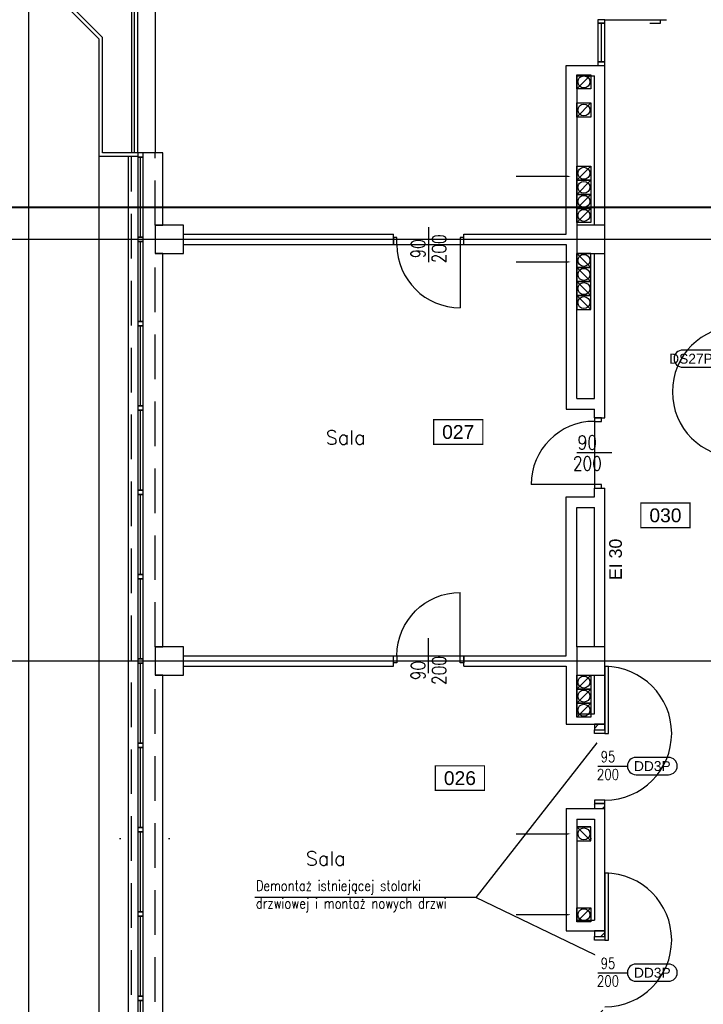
# Model space of a CAD drawing. Header units: centimetres. Extents: x -228435 to 111511, y -89367 to 428125.
# Tile 28 of 216: x -73269 to -63540, y 30115 to 44125. Entities that reach past the tile are written whole.
import ezdxf
from ezdxf.enums import TextEntityAlignment as Align
from ezdxf.xclip import XClip

# ---------------------------------------------------------------- set-up
doc = ezdxf.new("R2010")
doc.units = ezdxf.units.CM
doc.header["$LTSCALE"] = 50
doc.header["$XCLIPFRAME"] = 0
for name, pattern in [('DASHDOT', [25.4, 12.7, -6.35, 0, -6.35]), ('DASHDOT2', [12.7, 6.35, -3.175, 0, -3.175]), ('HIDDEN', [9.525, 6.35, -3.175])]:
    doc.linetypes.add(name, pattern=pattern)
doc.layers.get('0').update_dxf_attribs({"color": 8})
for name, color, linetype in [('ARCH_INFO_AREA_ETYKIETY_200', 8, 'Continuous'), ('ARCH_INFO_ETYK_DRZWI', 8, 'Continuous'), ('ARCH_INFO_ETYK_DRZWI_IST', 8, 'Continuous'), ('ARCH_INFO_ODPORNOŚĆ OGNIOWA', 8, 'Continuous'), ('ARCH_INFO_OPISY', 8, 'Continuous'), ('ARCH_INFO_OPISY_IST', 8, 'Continuous'), ('ARCH_INFO_OSIE_IST', 8, 'DASHDOT2'), ('ARCH_MUROWANE', 8, 'Continuous'), ('ARCH_MUROWANE_IST', 8, 'Continuous'), ('ARCH_NIEWIDOK_IST', 8, 'HIDDEN'), ('ARCH_OCIEPLENIE_IST', 8, 'Continuous'), ('ARCH_OTWORY_WENTYLACJA_IST', 8, 'Continuous'), ('ARCH_PRZEKROJOWE_IST', 8, 'Continuous'), ('ARCH_WIDOK_IST', 8, 'Continuous'), ('ARCH_ŚLUSARKA_DRZWI', 8, 'Continuous'), ('ARCH_ŚLUSARKA_DRZWI_IST', 8, 'Continuous'), ('ARCH_ŚLUSARKA_OKNA_IST', 8, 'Continuous'), ('ARCH_ŻELBET_IST', 8, 'Continuous'), ('Osie rzutów$0$ARCH_INFO_OSIE_OPISY_IST', 8, 'Continuous'), ('RYSUNKOWE_XREF', 8, 'Continuous')]:
    doc.layers.add(name, color=color, linetype=linetype)
doc.layers.add('ARCH_LINIE PRZEKROJOWE', color=8, linetype='Continuous', lineweight=25)
doc.styles.add('Arial', font='ARIAL.TTF')
doc.styles.add('Romans', font='Romans.shx')
doc.styles.add('ROMANS-50-CM', font='romans.shx', dxfattribs={"width": 0.8, "height": 10})
doc.dimstyles.new('ISO-25', dxfattribs={"dimtxt": 2.5, "dimasz": 2.5, "dimexe": 1.25, "dimexo": 0.625, "dimtad": 1, "dimtxsty": 'Standard', "dimcen": 2.5, "dimadec": 0, "dimazin": 0, "dimtfac": 1, "dimtmove": 0, "dimatfit": 3, "dimfxl": 0, "dimarcsym": 0})
pattern_1 = [(45, (-121140, -45000), (-89.80256, 89.80256), [])]

# ---------------------------------------------------------------- blocks, each defined once
blk = doc.blocks.new('A$C57A9303D')
blk.add_lwpolyline([(300, 0, 3, 3, 0), (0, 0, 30, 30, 0), (0, 150, 30, 30, 0)], format="xyseb")
at = {"linetype": 'DASHDOT', "ltscale": 5, "const_width": 3}
blk.add_lwpolyline([(300, 0), (1000, 0)], dxfattribs=at)
blk = doc.blocks.new('Linie przekrojowe')
at = {"layer": 'ARCH_LINIE PRZEKROJOWE', "linetype": 'DASHDOT', "ltscale": 5, "const_width": 3, "flags": 128}
blk.add_lwpolyline([(4872.3, 8645.5), (13243.8, 8645.5)], dxfattribs=at)
at = {"layer": 'ARCH_LINIE PRZEKROJOWE', "linetype": 'DASHDOT', "ltscale": 5}
blk.add_blockref('A$C57A9303D', (3872.3, 8645.5), dxfattribs=at)
blk = doc.blocks.new('T-drzwi_prawe-200')
at = {"layer": 'ARCH_INFO_ETYK_DRZWI'}
blk.add_line((0, 0), (60, 0), dxfattribs=at)
blk.add_lwpolyline([(143.7, 17.5), (77.5, 17.5, 1), (77.5, -17.5), (143.7, -17.5, 1)], format="xyb", close=True, dxfattribs=at)
at = {"layer": 'ARCH_INFO_ETYK_DRZWI', "color": 1, "style": 'Arial'}
blk.add_attdef('ADS_DRZWI:ODPORNOŚĆ_OGNIOWA', text='', height=20, rotation=90, dxfattribs=at).set_placement((-25.5, 0.1), align=Align.BOTTOM_CENTER)
at = {"layer": 'ARCH_INFO_ETYK_DRZWI', "style": 'Romans', "width": 0.8}
for tag, p in [('ADS_DRZWI:SZEROKOŚĆ', (20.5, 8)), ('ADS_DRZWI:WYSOKOŚĆ', (20.5, -28))]:
    blk.add_attdef(tag, text='', height=22, dxfattribs=at).set_placement(p, align=Align.CENTER)
at = {"layer": 'ARCH_INFO_ETYK_DRZWI', "style": 'Arial'}
blk.add_attdef('ADS_DRZWI:SYMBOL', text='', height=20, dxfattribs=at).set_placement((110.7, 0), align=Align.MIDDLE)
blk = doc.blocks.new('T-drzwi_lewe-200')
at = {"layer": 'ARCH_INFO_ETYK_DRZWI'}
blk.add_line((0, 0), (-60, 0), dxfattribs=at)
blk.add_lwpolyline([(-77.5, 17.5), (-143.7, 17.5, 1), (-143.7, -17.5), (-77.5, -17.5, 1)], format="xyb", close=True, dxfattribs=at)
at = {"layer": 'ARCH_INFO_ETYK_DRZWI', "style": 'Arial'}
blk.add_attdef('ADS_DRZWI:ODPORNOŚĆ_OGNIOWA', text='', height=20, rotation=90, dxfattribs=at).set_placement((56.4, 0.1), align=Align.BOTTOM_CENTER)
at = {"layer": 'ARCH_INFO_ETYK_DRZWI', "style": 'Romans', "width": 0.8}
for tag, p in [('ADS_DRZWI:SZEROKOŚĆ', (-23, 7.9)), ('ADS_DRZWI:WYSOKOŚĆ', (-23, -29))]:
    blk.add_attdef(tag, text='', height=22, dxfattribs=at).set_placement(p, align=Align.CENTER)
at = {"layer": 'ARCH_INFO_ETYK_DRZWI', "style": 'Arial'}
blk.add_attdef('ADS_DRZWI:SYMBOL', text='', height=20, dxfattribs=at).set_placement((-110.6, 0), align=Align.MIDDLE)
blk = doc.blocks.new('DRZWI90')
blk.add_line((-45, 0), (-45, 90))
at = {"lineweight": -3}
for p, q in [((0, -25), (0, 25)), ((45, 0), (-45, 0))]:
    blk.add_line(p, q, dxfattribs=at)
for points in [[(-50, -10), (-45, -10), (-45, 0), (-50, 0)], [(45, -10), (50, -10), (50, 0), (45, 0)]]:
    blk.add_lwpolyline(points, close=True, dxfattribs=at)
blk.add_arc((-45, 0), 90, 0, 90, dxfattribs=at)
blk = doc.blocks.new('etykieta_numer')
at = {"color": 0, "linetype": 'ByBlock', "const_width": 2.44}
blk.add_lwpolyline([(-50, -50), (-50, 0), (50, 0), (50, -50)], close=True, dxfattribs=at)
at = {"color": 0, "linetype": 'ByBlock', "style": 'Arial'}
blk.add_attdef('AECAREA:NUMBER', text='', height=28, dxfattribs=at).set_placement((0, -25), align=Align.MIDDLE)
blk = doc.blocks.new('Osie rzutów')
at = {"layer": 'ARCH_INFO_OSIE_IST', "ltscale": 10}
for p, q in [((4930, 12510), (4930, 4623.3)), ((5000, 12510), (5000, 4512.3)), ((5600, 12510), (5600, 4512.3)), ((4436, 8600), (15156.5, 8600)), ((4436.2, 8000), (15156.5, 8000))]:
    blk.add_line(p, q, dxfattribs=at)
blk = doc.blocks.new('A$C6FDA0163')
at = {"layer": 'RYSUNKOWE_XREF'}
blk.add_blockref('Osie rzutów', (-10460, -9819, -630), dxfattribs=at)

msp = doc.modelspace()

# ---------------------------------------------------------------- hatches: boundary and pattern name
at = {"layer": 'ARCH_MUROWANE', "linetype": 'Continuous', "lineweight": -3}
h = msp.add_hatch(dxfattribs=at)
h.set_pattern_fill('ANSI31', color=256, scale=40, angle=-360, style=0)
h.set_pattern_definition(pattern_1)
h.paths.add_polyline_path([(-64940, 34100), (-65090, 34100), (-65090, 34020), (-64940, 34020)], flags=0)
h.paths.add_polyline_path([(-64940, 32970), (-65090, 32970), (-65090, 32900), (-64940, 32900)], flags=0)
h = msp.add_hatch(dxfattribs=at)
h.set_pattern_fill('ANSI31', color=256, scale=40, angle=-360, style=0)
h.set_pattern_definition(pattern_1)
h.paths.add_polyline_path([(-64940, 31160), (-65090, 31160), (-65090, 31080), (-64940, 31080)], flags=0)
h.paths.add_polyline_path([(-64940, 30030), (-65090, 30030), (-65090, 29960), (-64940, 29960)], flags=0)

# ---------------------------------------------------------------- linework, layer by layer
at = {"layer": 'ARCH_INFO_OPISY_IST', "elevation": 630}
for points in [[(-66203.54693, 41895, 20, 20, 0), (-65732.81559, 41895, 150, 0, 0), (-65427.58033, 41895, 0, 0, 0)], [(-66203.54693, 40678.32827, 20, 20, 0), (-65732.81559, 40678.32827, 150, 0, 0), (-65427.58033, 40678.32827, 0, 0, 0)], [(-66203.54693, 32540, 20, 20, 0), (-65732.81559, 32540, 150, 0, 0), (-65427.58033, 32540, 0, 0, 0)], [(-66203.54693, 31390, 20, 20, 0), (-65732.81559, 31390, 150, 0, 0), (-65427.58033, 31390, 0, 0, 0)]]:
    msp.add_lwpolyline(points, format="xyseb", dxfattribs=at)
at = {"layer": 'ARCH_MUROWANE', "linetype": 'Continuous', "lineweight": -3}
for p, q in [((-64940, 34100, 630), (-65090, 34100, 630)), ((-65090, 34100, 630), (-65090, 34020, 630)), ((-64940, 34020, 630), (-64940, 34100, 630)), ((-65090, 34020, 630), (-64940, 34020, 630)), ((-64940, 32970, 630), (-65090, 32970, 630)), ((-65090, 32970, 630), (-65090, 32900, 630)), ((-64940, 32900, 630), (-64940, 32970, 630)), ((-65090, 32900, 630), (-64940, 32900, 630)), ((-64940, 31160, 630), (-65090, 31160, 630)), ((-65090, 31160, 630), (-65090, 31080, 630)), ((-64940, 31080, 630), (-64940, 31160, 630)), ((-65090, 31080, 630), (-64940, 31080, 630))]:
    msp.add_line(p, q, dxfattribs=at)
at = {"layer": 'ARCH_MUROWANE_IST', "ltscale": 4}
for p, q in [((-65490, 43475, 630), (-64940, 43475, 630)), ((-65490, 41075, 630), (-65490, 43475, 630)), ((-64940, 41200, 630), (-64940, 43475, 630)), ((-65340, 43325, 630), (-65090, 43325, 630)), ((-65340, 43325, 630), (-65340, 41200, 630)), ((-65090, 41200, 630), (-65090, 43325, 630)), ((-70940, 41075, 630), (-67950, 41075, 630)), ((-67950, 40925, 630), (-67950, 41075, 630)), ((-66950, 41075, 630), (-65490, 41075, 630)), ((-66950, 40925, 630), (-66950, 41075, 630)), ((-70940, 40925, 630), (-67950, 40925, 630)), ((-66950, 40925, 630), (-65490, 40925, 630)), ((-65490, 40925, 630), (-65490, 38585, 630)), ((-65340, 38735, 630), (-65340, 40800, 630)), ((-65090, 38735, 630), (-65090, 40800, 630)), ((-64940, 38460, 630), (-64940, 40800, 630)), ((-65340, 38735, 630), (-65090, 38735, 630)), ((-65490, 38585, 630), (-65090, 38585, 630)), ((-65090, 38460, 630), (-65090, 38585, 630)), ((-65090, 38460, 630), (-64940, 38460, 630)), ((-65090, 37335, 630), (-65090, 37460, 630)), ((-65090, 37460, 630), (-64940, 37460, 630)), ((-64940, 35200, 630), (-64940, 37460, 630)), ((-65490, 37335, 630), (-65090, 37335, 630)), ((-65490, 35075, 630), (-65490, 37335, 630)), ((-65340, 35200, 630), (-65340, 37185, 630)), ((-65340, 37185, 630), (-65090, 37185, 630)), ((-65090, 35200, 630), (-65090, 37185, 630)), ((-70940, 35075, 630), (-67950, 35075, 630)), ((-67950, 34925, 630), (-67950, 35075, 630)), ((-66950, 35075, 630), (-65490, 35075, 630)), ((-66950, 34925, 630), (-66950, 35075, 630)), ((-70940, 34925, 630), (-67950, 34925, 630)), ((-66950, 34925, 630), (-65490, 34925, 630)), ((-65490, 34925, 630), (-65490, 34100, 630)), ((-65340, 34800, 630), (-65340, 34250, 630)), ((-65090, 34250, 630), (-65090, 34800, 630)), ((-64940, 34100, 630), (-64940, 34800, 630)), ((-65340, 34250, 630), (-65090, 34250, 630)), ((-65490, 34100, 630), (-64940, 34100, 630)), ((-65490, 32900, 630), (-64940, 32900, 630)), ((-65490, 32900, 630), (-65490, 31160, 630)), ((-64940, 31160, 630), (-64940, 32900, 630)), ((-65340, 32750, 630), (-65090, 32750, 630)), ((-65340, 32750, 630), (-65340, 31310, 630)), ((-65090, 32750, 630), (-65090, 31310, 630)), ((-65340, 31310, 630), (-65090, 31310, 630)), ((-65490, 31160, 630), (-64940, 31160, 630))]:
    msp.add_line(p, q, dxfattribs=at)
at = {"layer": 'ARCH_MUROWANE_IST', "ltscale": 4, "elevation": 630}
msp.add_lwpolyline([(-71340, 42230), (-71590, 42230), (-71590, 45800), (-71340, 45800), (-71340, 42230)], dxfattribs=at)
at = {"layer": 'ARCH_NIEWIDOK_IST', "ltscale": 2}
for p, q in [((-71680, 11200, 630), (-71680, 42180, 630)), ((-71340, 41200, 630), (-71340, 42230, 630)), ((-71340, 35200, 630), (-71340, 40800, 630)), ((-71340, 29200, 630), (-71340, 34800, 630))]:
    msp.add_line(p, q, dxfattribs=at)
at = {"layer": 'ARCH_OCIEPLENIE_IST'}
msp.add_line((-71635, 42230, 630), (-71635, 45800, 630), dxfattribs=at)
at = {"layer": 'ARCH_OTWORY_WENTYLACJA_IST'}
for p, q in [((-65140, 43340, 630), (-65340, 43140, 630)), ((-65140, 42940, 630), (-65340, 42740, 630)), ((-65140, 42040, 630), (-65340, 41840, 630)), ((-65140, 41840, 630), (-65340, 41640, 630)), ((-65140, 41640, 630), (-65340, 41440, 630)), ((-65140, 41440, 630), (-65340, 41240, 630)), ((-65140, 40600, 630), (-65340, 40800, 630)), ((-65140, 40400, 630), (-65340, 40600, 630)), ((-65140, 40200, 630), (-65340, 40400, 630)), ((-65140, 40000, 630), (-65340, 40200, 630)), ((-65140, 34800, 630), (-65340, 34600, 630)), ((-65140, 34600, 630), (-65340, 34400, 630)), ((-65140, 34400, 630), (-65340, 34200, 630)), ((-65340, 32640, 630), (-65140, 32640, 630)), ((-65140, 32440, 630), (-65340, 32640, 630)), ((-65140, 31490, 630), (-65340, 31290, 630))]:
    msp.add_line(p, q, dxfattribs=at)
at = {"layer": 'ARCH_OTWORY_WENTYLACJA_IST', "elevation": 630}
for points in [[(-65140, 43140), (-65340, 43140), (-65340, 43340), (-65140, 43340)], [(-65140, 42740), (-65340, 42740), (-65340, 42940), (-65140, 42940)], [(-65140, 41840), (-65340, 41840), (-65340, 42040), (-65140, 42040)], [(-65140, 41640), (-65340, 41640), (-65340, 41840), (-65140, 41840)], [(-65140, 41440), (-65340, 41440), (-65340, 41640), (-65140, 41640)], [(-65140, 41240), (-65340, 41240), (-65340, 41440), (-65140, 41440)], [(-65140, 40800), (-65340, 40800), (-65340, 40600), (-65140, 40600)], [(-65140, 40600), (-65340, 40600), (-65340, 40400), (-65140, 40400)], [(-65140, 40400), (-65340, 40400), (-65340, 40200), (-65140, 40200)], [(-65140, 40200), (-65340, 40200), (-65340, 40000), (-65140, 40000)], [(-65140, 34600), (-65340, 34600), (-65340, 34800), (-65140, 34800)], [(-65140, 34400), (-65340, 34400), (-65340, 34600), (-65140, 34600)], [(-65140, 34200), (-65340, 34200), (-65340, 34400), (-65140, 34400)], [(-65140, 32640), (-65340, 32640), (-65340, 32440), (-65140, 32440)], [(-65140, 31290), (-65340, 31290), (-65340, 31490), (-65140, 31490)]]:
    msp.add_lwpolyline(points, close=True, dxfattribs=at)
at = {"layer": 'ARCH_OTWORY_WENTYLACJA_IST'}
for centre in [(-65240, 43240, 630), (-65240, 42840, 630), (-65240, 41940, 630), (-65240, 41740, 630), (-65240, 41540, 630), (-65240, 41340, 630), (-65240, 40700, 630), (-65240, 40500, 630), (-65240, 40300, 630), (-65240, 40100, 630), (-65240, 34700, 630), (-65240, 34500, 630), (-65240, 34300, 630), (-65240, 32540, 630), (-65240, 31390, 630)]:
    msp.add_circle(centre, 85, dxfattribs=at)
at = {"layer": 'ARCH_PRZEKROJOWE_IST', "ltscale": 4}
for p, q in [((-72140, 42150, 630), (-72140, 43800, 630)), ((-71590, 42180, 630), (-72140, 42180, 630)), ((-71590, 42230, 630), (-72090, 42230, 630))]:
    msp.add_line(p, q, dxfattribs=at)
at = {"layer": 'ARCH_PRZEKROJOWE_IST', "ltscale": 4, "elevation": 630}
for points in [[(-72140, 42180), (-72140.00193, 43850), (-73140.00193, 44850), (-72140.00193, 45850), (-71590, 45850)], [(-72090, 42230), (-72090.00193, 43870.71068), (-73069.29125, 44850), (-72119.29125, 45800), (-71590, 45800)], [(-71590, 45800), (-71680, 45800), (-71680, 42230), (-71680, 42230)]]:
    msp.add_lwpolyline(points, dxfattribs=at)
at = {"layer": 'ARCH_WIDOK_IST'}
for p, q in [((-73140, 11200, 630), (-73140, 67200, 630)), ((-72140, 11200, 630), (-72140, 42150, 630))]:
    msp.add_line(p, q, dxfattribs=at)
at = {"layer": 'ARCH_WIDOK_IST', "elevation": 630}
for points in [[(-71680, 11200), (-71720, 11200), (-71720, 42180)], [(-71340, 41200), (-71230, 41200), (-71230, 42230), (-71340, 42230)], [(-71340, 35200), (-71230, 35200), (-71230, 40800), (-71340, 40800)], [(-71340, 29200), (-71230, 29200), (-71230, 34800), (-71340, 34800)]]:
    msp.add_lwpolyline(points, dxfattribs=at)
at = {"layer": 'ARCH_ŚLUSARKA_DRZWI', "linetype": 'Continuous', "lineweight": -3, "elevation": 630}
for points in [[(-64940, 33970), (-64890, 33970), (-64890, 34920), (-64940, 34920)], [(-65090, 33970), (-65090, 34020), (-64940, 34020), (-64940, 33970)], [(-65090, 33020), (-65090, 32970), (-64940, 32970), (-64940, 33020)], [(-64940, 31030), (-64890, 31030), (-64890, 31980), (-64940, 31980)], [(-65090, 31030), (-65090, 31080), (-64940, 31080), (-64940, 31030)]]:
    msp.add_lwpolyline(points, close=True, dxfattribs=at)
at = {"layer": 'ARCH_ŚLUSARKA_DRZWI', "linetype": 'Continuous', "lineweight": -3}
for centre, radius, start, end in [((-63050, 38830, 630), 930, 90, 270), ((-64940, 33970, 630), 950, 270, 90), ((-64940, 31030, 630), 950, 270, 90)]:
    msp.add_arc(centre, radius, start, end, dxfattribs=at)
at = {"layer": 'ARCH_ŚLUSARKA_DRZWI_IST'}
msp.add_line((-64990, 43525, 630), (-64990, 44075, 630), dxfattribs=at)
at = {"layer": 'ARCH_ŚLUSARKA_DRZWI_IST', "elevation": 630}
for points in [[(-64940, 44125), (-65040, 44125), (-65040, 44075), (-64940, 44075), (-64940, 44125), (-64065, 44125)], [(-64299.40739, 44075), (-64149.40739, 44075), (-64149.40739, 44125)]]:
    msp.add_lwpolyline(points, dxfattribs=at)
for points in [[(-65040, 43525), (-64940, 43525), (-64940, 44075), (-65040, 44075)], [(-65040, 43475), (-64940, 43475), (-64940, 43525), (-65040, 43525)]]:
    msp.add_lwpolyline(points, close=True, dxfattribs=at)
at = {"layer": 'ARCH_ŚLUSARKA_OKNA_IST'}
for p, q in [((-71550, 41030, 630), (-71550, 42170, 630)), ((-71550, 39830, 630), (-71550, 40970, 630)), ((-71550, 38630, 630), (-71550, 39770, 630)), ((-71550, 37430, 630), (-71550, 38570, 630)), ((-71550, 36230, 630), (-71550, 37370, 630)), ((-71550, 35030, 630), (-71550, 36170, 630)), ((-71550, 33830, 630), (-71550, 34970, 630)), ((-71550, 32630, 630), (-71550, 33770, 630)), ((-71550, 31430, 630), (-71550, 32570, 630)), ((-71550, 30230, 630), (-71550, 31370, 630)), ((-71550, 29030, 630), (-71550, 30170, 630))]:
    msp.add_line(p, q, dxfattribs=at)
at = {"layer": 'ARCH_ŚLUSARKA_OKNA_IST', "elevation": 630}
for points in [[(-71510, 42170), (-71510, 42230), (-71590, 42230), (-71590, 42170)], [(-71510, 41030), (-71510, 42170), (-71590, 42170), (-71590, 41030)], [(-71510, 40970), (-71510, 41030), (-71590, 41030), (-71590, 40970)], [(-71510, 39830), (-71510, 40970), (-71590, 40970), (-71590, 39830)], [(-71510, 39770), (-71510, 39830), (-71590, 39830), (-71590, 39770)], [(-71510, 38630), (-71510, 39770), (-71590, 39770), (-71590, 38630)], [(-71510, 38570), (-71510, 38630), (-71590, 38630), (-71590, 38570)], [(-71510, 37430), (-71510, 38570), (-71590, 38570), (-71590, 37430)], [(-71510, 37370), (-71510, 37430), (-71590, 37430), (-71590, 37370)], [(-71510, 36230), (-71510, 37370), (-71590, 37370), (-71590, 36230)], [(-71510, 36170), (-71510, 36230), (-71590, 36230), (-71590, 36170)], [(-71510, 35030), (-71510, 36170), (-71590, 36170), (-71590, 35030)], [(-71510, 34970), (-71510, 35030), (-71590, 35030), (-71590, 34970)], [(-71510, 33830), (-71510, 34970), (-71590, 34970), (-71590, 33830)], [(-71510, 33770), (-71510, 33830), (-71590, 33830), (-71590, 33770)], [(-71510, 32630), (-71510, 33770), (-71590, 33770), (-71590, 32630)], [(-71510, 32570), (-71510, 32630), (-71590, 32630), (-71590, 32570)], [(-71510, 31430), (-71510, 32570), (-71590, 32570), (-71590, 31430)], [(-71510, 31370), (-71510, 31430), (-71590, 31430), (-71590, 31370)], [(-71510, 30230), (-71510, 31370), (-71590, 31370), (-71590, 30230)], [(-71510, 30170), (-71510, 30230), (-71590, 30230), (-71590, 30170)], [(-71510, 29030), (-71510, 30170), (-71590, 30170), (-71590, 29030)]]:
    msp.add_lwpolyline(points, close=True, dxfattribs=at)
at = {"layer": 'ARCH_ŻELBET_IST', "ltscale": 4, "elevation": 630}
for points in [[(-71340, 40800), (-70940, 40800), (-70940, 41200), (-71340, 41200)], [(-65340, 40800), (-64940, 40800), (-64940, 41200), (-65340, 41200)], [(-71340, 34800), (-70940, 34800), (-70940, 35200), (-71340, 35200)], [(-65340, 34800), (-64940, 34800), (-64940, 35200), (-65340, 35200)]]:
    msp.add_lwpolyline(points, close=True, dxfattribs=at)

# ---------------------------------------------------------------- block references
at = {"xscale": 10, "yscale": 10, "zscale": 10}
msp.add_blockref('Linie przekrojowe', (-121065, -45000, -5670), dxfattribs=at)
ref = msp.add_blockref('A$C6FDA0163', (-16540, 53190.5, 630), dxfattribs=dict(xscale=10, yscale=10, zscale=10))
XClip(ref).set_block_clipping_path([(-400.031931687, -2219.05), (399.968068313, 380.95)])
at = {"layer": 'ARCH_INFO_AREA_ETYKIETY_200', "linetype": 'Continuous', "lineweight": -3, "xscale": 7, "yscale": 7, "zscale": 10}
for p, values in [((-67028.22344, 38433.74095, 630), {'AECAREA:NUMBER': '027'}), ((-64078.70453, 37247.44951, 630), {'AECAREA:NUMBER': '030'}), ((-67003.85728, 33508.44083, 630), {'AECAREA:NUMBER': '026'})]:
    msp.add_blockref('etykieta_numer', p, dxfattribs=at).add_auto_attribs(values)
at = {"layer": 'ARCH_INFO_ETYK_DRZWI', "linetype": 'Continuous', "lineweight": -3}
ref = msp.add_blockref('T-drzwi_lewe-200', (-62826.52439, 39301.58209, 630), dxfattribs=dict(at, xscale=7, yscale=7, zscale=7))
ref.add_attrib('ADS_DRZWI:SYMBOL', 'DS27PF2', dxfattribs={"height": 140, "style": 'Arial'}).set_placement((-63600.64328, 39301.58209, 630), align=Align.MIDDLE)
ref.add_attrib('ADS_DRZWI:SZEROKOŚĆ', '93', dxfattribs={"height": 154, "style": 'Romans', "width": 0.8}).set_placement((-62987.52439, 39356.95411, 630), align=Align.CENTER)
ref.add_attrib('ADS_DRZWI:ODPORNOŚĆ_OGNIOWA', 'EI 60', dxfattribs={"color": 1, "height": 140, "rotation": 90, "style": 'Arial'}).set_placement((-62431.45196, 39302.43856, 630), align=Align.BOTTOM_CENTER)
ref.add_attrib('ADS_DRZWI:WYSOKOŚĆ', '200', dxfattribs={"height": 154, "style": 'Romans', "width": 0.8}).set_placement((-62987.52439, 39098.58209, 630), align=Align.CENTER)
ref = msp.add_blockref('T-drzwi_prawe-200', (-65040, 33505, 630), dxfattribs=dict(at, xscale=7, yscale=7, zscale=7))
ref.add_attrib('ADS_DRZWI:SZEROKOŚĆ', '95', dxfattribs={"height": 154, "style": 'Romans', "width": 0.8}).set_placement((-64896.53821, 33561, 630), align=Align.CENTER)
ref.add_attrib('ADS_DRZWI:SYMBOL', 'DD3P', dxfattribs={"height": 140, "style": 'Arial'}).set_placement((-64265.18731, 33505, 630), align=Align.MIDDLE)
ref.add_attrib('ADS_DRZWI:WYSOKOŚĆ', '200', dxfattribs={"height": 154, "style": 'Romans', "width": 0.8}).set_placement((-64896.53821, 33309, 630), align=Align.CENTER)
ref = msp.add_blockref('T-drzwi_prawe-200', (-65040, 30565, 630), dxfattribs=dict(at, xscale=7, yscale=7, zscale=7))
ref.add_attrib('ADS_DRZWI:SZEROKOŚĆ', '95', dxfattribs={"height": 154, "style": 'Romans', "width": 0.8}).set_placement((-64896.53821, 30621, 630), align=Align.CENTER)
ref.add_attrib('ADS_DRZWI:SYMBOL', 'DD3P', dxfattribs={"height": 140, "style": 'Arial'}).set_placement((-64265.18731, 30565, 630), align=Align.MIDDLE)
ref.add_attrib('ADS_DRZWI:WYSOKOŚĆ', '200', dxfattribs={"height": 154, "style": 'Romans', "width": 0.8}).set_placement((-64896.53821, 30369, 630), align=Align.CENTER)
at = {"layer": 'ARCH_ŚLUSARKA_DRZWI_IST', "xscale": 10, "yscale": 10, "zscale": 10}
for p, rotation in [((-67450, 40925, 630), 180), ((-65090, 37960, 630), 90)]:
    msp.add_blockref('DRZWI90', p, dxfattribs=dict(at, rotation=rotation))
at = {"layer": 'ARCH_ŚLUSARKA_DRZWI_IST', "xscale": -10, "yscale": 10, "zscale": 10}
msp.add_blockref('DRZWI90', (-67450, 35075, 630), dxfattribs=at)
at = {"layer": 'Osie rzutów$0$ARCH_INFO_OSIE_OPISY_IST', "xscale": 10, "yscale": 10, "zscale": 10}
msp.add_blockref('Osie rzutów', (-121140, -45000, 630), dxfattribs=at)

# ---------------------------------------------------------------- texts
at = {"layer": 'ARCH_INFO_ETYK_DRZWI_IST', "char_height": 200, "width": 100, "attachment_point": 5, "rotation": 90, "line_spacing_factor": 0.9, "style": 'ROMANS-50-CM'}
for insert in [(-67450, 40865.0112, 630), (-67450, 34865.0112, 630)]:
    msp.add_mtext('90\\P200', dxfattribs=dict(at, insert=insert))
at = {"layer": 'ARCH_INFO_ETYK_DRZWI_IST', "insert": (-65190, 37960, 630), "char_height": 200, "width": 100, "attachment_point": 5, "line_spacing_factor": 0.9, "style": 'ROMANS-50-CM'}
msp.add_mtext('90\\P200', dxfattribs=at)
at = {"layer": 'ARCH_INFO_ODPORNOŚĆ OGNIOWA', "insert": (-64787.88, 36446.13804, 630), "char_height": 180, "width": 864.9939643, "attachment_point": 5, "rotation": 90, "style": 'Arial'}
msp.add_mtext('EI 30', dxfattribs=at)
at = {"layer": 'ARCH_INFO_OPISY', "insert": (-69907.64178, 31877.6457, 630), "char_height": 150, "width": 3143.0744377, "attachment_point": 1, "style": 'ROMANS-50-CM'}
msp.add_mtext('Demontaż istniejącej stolarki drzwiowej i montaż nowych drzwi', dxfattribs=at)
at = {"layer": 'ARCH_INFO_OPISY_IST', "char_height": 200, "width": 2796.2290174, "attachment_point": 1, "style": 'ROMANS-50-CM'}
for insert in [(-68913.95858, 38279.52991, 630), (-69196.88918, 32287.74592, 630)]:
    msp.add_mtext('{\\W1;Sala}', dxfattribs=dict(at, insert=insert))

# ---------------------------------------------------------------- leaders
at = {"layer": 'ARCH_INFO_OPISY'}
for points in [[(-65055.23561, 33836.74977, 630), (-66776.96541, 31634.24466, 630), (-69922.77725, 31634.24466, 630)], [(-65081.5562, 30816.70152, 630), (-66776.96541, 31634.24466, 630), (-69922.77725, 31634.24466, 630)]]:
    msp.add_leader(points, dimstyle='ISO-25', override={"dimscale": 5, "dimasz": 2, "dimtad": 0, "dimldrblk": 'Dot'}, dxfattribs=at)

doc.saveas('drawing.dxf')
